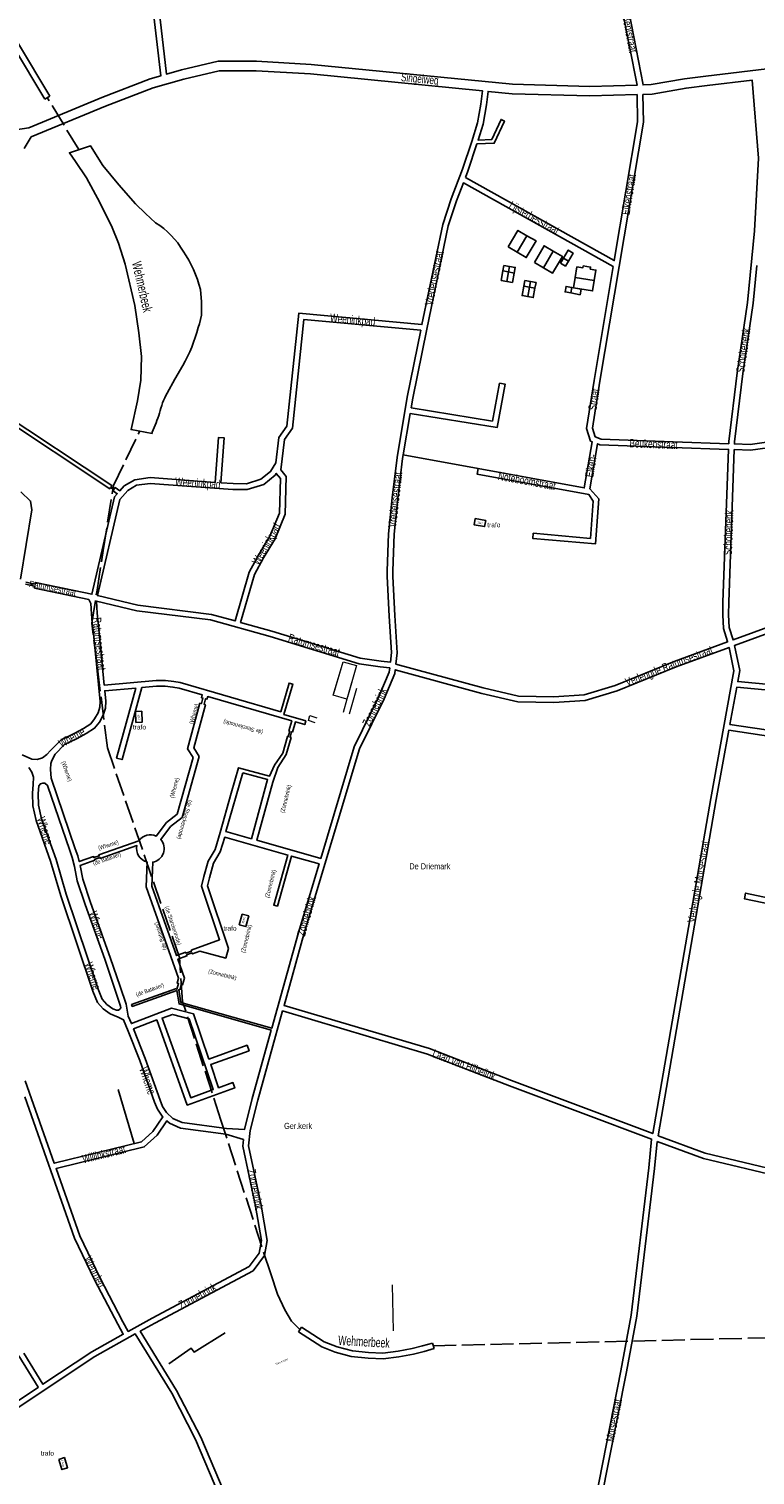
# Model space of a CAD drawing. Extents: x 240000 to 254380, y 435016 to 451025.
# Tile 20 of 35: x 246668 to 247049, y 443035 to 443795. Entities that reach past the tile are written whole.
import ezdxf
from ezdxf.enums import TextEntityAlignment as Align

# ---------------------------------------------------------------- set-up
doc = ezdxf.new("R2010")
doc.units = 0
doc.header["$MEASUREMENT"] = 0
doc.linetypes.add('ACAD_ISO02W100', pattern=[15, 12, -3])
for name, color, linetype in [('BOU-G01TRF', 254, 'Continuous'), ('BOU-G03TRF_code 300_betreedbaar', 254, 'Continuous'), ('BOU-H01IA', 254, 'Continuous'), ('DUI-T02LE', 254, 'ACAD_ISO02W100'), ('LIJ-H02ASIN', 254, 'Continuous'), ('SEM-G01TRF', 254, 'Continuous'), ('SEM-H01FA', 254, 'Continuous'), ('SEM-H03ST', 250, 'Continuous'), ('SEM-H03WA', 254, 'Continuous'), ('VER-H01KV', 254, 'Continuous'), ('WAT-H01IT', 254, 'Continuous')]:
    doc.layers.add(name, color=color, linetype=linetype)
for name, color, linetype, lineweight in [('G_PLNPND', 254, 'Continuous', 18), ('G_PLNWOZ', 254, 'Continuous', 18), ('SEM-H03HN_Trafo_betreedbaar', 254, 'Continuous', 0)]:
    doc.layers.add(name, color=color, linetype=linetype, lineweight=lineweight)

msp = doc.modelspace()

# ---------------------------------------------------------------- linework, layer by layer
at = {"layer": 'BOU-G01TRF'}
msp.add_lwpolyline([(246741.1, 443093.83), (246752.92, 443101.99), (246754.46, 443099.98), (246770.78, 443110.13)], dxfattribs=at)
at = {"layer": 'BOU-G03TRF_code 300_betreedbaar'}
for points in [[(246901.95, 443537.5), (246907.54, 443536.53), (246906.94, 443533.34), (246901.43, 443534.31)], [(246723.84, 443430.55), (246727.19, 443430.68), (246726.96, 443436.36), (246723.61, 443436.23)], [(246779.64, 443329.88), (246778.15, 443324.33), (246781.52, 443323.42), (246783.09, 443328.95)], [(246683.37, 443043.6), (246685.04, 443038.32), (246688.01, 443039.26), (246686.34, 443044.54)]]:
    msp.add_lwpolyline(points, close=True, dxfattribs=at)
at = {"layer": 'BOU-H01IA'}
for points in [[(246919.26, 443680.15), (246924.05, 443677.34), (246929.16, 443686.06), (246924.37, 443688.87)], [(246933.06, 443672.06), (246937.85, 443669.25), (246942.96, 443677.97), (246938.17, 443680.78)], [(246946.75, 443671.59), (246949.34, 443670.07), (246950.86, 443672.66), (246953.39, 443676.97), (246950.8, 443678.49), (246948.27, 443674.18)], [(246958.6, 443670.24), (246958.42, 443669.15), (246955.39, 443669.65), (246954.49, 443664.18), (246964.46, 443662.53), (246965.37, 443668), (246962.37, 443668.5), (246962.55, 443669.58)], [(246927.98, 443662.5), (246930.93, 443661.96), (246930.4, 443659.01), (246929.52, 443654.09), (246926.56, 443654.62), (246927.45, 443659.54)], [(246957, 443655.09), (246952.08, 443655.98), (246949.13, 443656.51), (246949.66, 443659.46), (246952.62, 443658.93), (246957.54, 443658.04)]]:
    msp.add_lwpolyline(points, close=True, dxfattribs=at)
for points in [[(246924.05, 443677.34), (246928.79, 443674.56), (246933.9, 443683.28), (246929.16, 443686.06)], [(246937.85, 443669.25), (246942.59, 443666.47), (246947.71, 443675.19), (246942.96, 443677.97)], [(246918.58, 443662.09), (246915.63, 443662.62), (246916.52, 443667.54), (246917.05, 443670.49)], [(246917.05, 443670.49), (246920, 443669.96), (246922.95, 443669.43), (246922.42, 443666.47), (246921.53, 443661.55), (246918.58, 443662.09), (246919.47, 443667.01), (246920, 443669.96)], [(246948.27, 443674.18), (246950.86, 443672.66)], [(246916.52, 443667.54), (246919.47, 443667.01), (246922.42, 443666.47)], [(246930.93, 443661.96), (246933.89, 443661.43), (246933.35, 443658.48), (246932.47, 443653.56), (246929.52, 443654.09)], [(246954.49, 443664.18), (246953.59, 443658.75), (246963.56, 443657.1), (246964.46, 443662.53)], [(246927.45, 443659.54), (246930.4, 443659.01), (246933.35, 443658.48)], [(246952.62, 443658.93), (246952.08, 443655.98)]]:
    msp.add_lwpolyline(points, dxfattribs=at)
at = {"layer": 'DUI-T02LE'}
for points in [[(246693.96, 443731.27), (246677.34, 443758.58)], [(246712.06, 443554.94), (246725.89, 443583.46)], [(246706.74, 443520.87), (246712.06, 443554.94)], [(246703.48, 443500), (246706.74, 443520.87)], [(246700.77, 443482.68), (246703.48, 443500)], [(246708.92, 443417.14), (246700.77, 443482.68)], [(246746.78, 443307.04), (246708.92, 443417.14)], [(246748.35, 443284.05), (246746.78, 443307.04)], [(246768.49, 443221.78), (246748.35, 443284.05)], [(246794.64, 443140.96), (246768.49, 443221.78)], [(246798.21, 443130.39), (246794.64, 443140.96)], [(246802.06, 443122.11), (246798.21, 443130.39)], [(246805.64, 443116.11), (246802.06, 443122.11)], [(246809.97, 443111.85), (246805.64, 443116.11)], [(246880.03, 443103.24), (247056.65, 443107.5)]]:
    msp.add_lwpolyline(points, dxfattribs=at)
at = {"layer": 'G_PLNPND', "linetype": 'Continuous', "flags": 128}
msp.add_lwpolyline([(246832.6, 443462.4), (246839.6, 443460.35), (246834.63, 443442.74), (246827.45, 443444.84)], close=True, dxfattribs=at)
for points in [[(246827.7, 443445.69), (246832.6, 443462.4), (246839.6, 443460.35), (246834.91, 443443.72)], [(246839.61, 443448.3), (246835.8, 443434.79)], [(246834.63, 443442.74), (246832.65, 443435.7)], [(246818.04, 443430.4), (246814.44, 443431.52), (246815.23, 443434.1), (246818.8, 443433)]]:
    msp.add_lwpolyline(points, dxfattribs=at)
at = {"layer": 'G_PLNWOZ', "linetype": 'Continuous'}
msp.add_line((246858.46, 443135.2), (246858.93, 443111.06), dxfattribs=at)
at = {"layer": 'LIJ-H02ASIN'}
msp.add_lwpolyline([(246722.93, 443209.45), (246714.6, 443237.77)], dxfattribs=at)
at = {"layer": 'VER-H01KV'}
for points in [[(247214.12, 443945.08), (247207.53, 443942.16), (247190.3, 443932.67), (247098.22, 443868.24), (247079.53, 443858.22), (247058.19, 443849.78), (247016.54, 443840.41), (247009.8, 443839.19), (246991.24, 443835.95), (246985.1, 443831.24), (246981.34, 443824.36), (246980.27, 443815.77), (246990.07, 443765.23), (246994.33, 443765.36), (247011.91, 443768.49), (247023.06, 443769.87), (247204.96, 443791.6), (247247.39, 443796.17), (247245.88, 443811.46), (247240.47, 443849.35), (247215.59, 443937.44)], [(246767.92, 443847.22), (246804.8, 443846.94), (246804.79, 443810.38), (246806.79, 443810.38), (246806.8, 443846.93), (246873.11, 443846.43), (246873.19, 443825.64), (246922.09, 443825.15), (246922.52, 443805.16), (246978.89, 443805.74), (246987.03, 443765.14), (246962.06, 443764.4), (246921.61, 443765.6), (246815.9, 443775.95), (246787.24, 443777.64), (246767.01, 443777.64), (246747.75, 443773.06), (246739.93, 443770.88), (246735.51, 443808.78), (246737.12, 443817.43), (246742.76, 443824.28), (246752.65, 443830.8), (246763.19, 443840.14), (246767.92, 443847.22)], [(246989.93, 443760.23), (246994.85, 443760.37), (247012.65, 443763.54), (247023.67, 443764.9), (247047.31, 443767.73), (247050.59, 443726.84), (247048.56, 443688.59), (247044.93, 443651.07), (247039.5, 443614.13), (247035.07, 443578), (247035.03, 443576.85), (247005.89, 443577.86), (246968.08, 443579.3), (246964.95, 443580.5), (246963.51, 443585.08), (246967.36, 443609.63), (246990.24, 443745.62)], [(246896.85, 443716.58), (246898.12, 443719.94), (246902.88, 443734.21), (246912, 443734.56), (246917.34, 443746.24), (246915.52, 443747.07), (246910.69, 443736.51), (246903.52, 443736.24), (246906.09, 443744.57), (246907.93, 443754.69), (246908.7, 443761.84), (246921.29, 443760.61), (246962.06, 443759.4), (246986.93, 443760.14), (246987.23, 443745.84), (246974.98, 443672.98)], [(246841.66, 443464.22), (246795.15, 443478.51), (246778.83, 443483.03), (246786.14, 443508.22), (246790.92, 443516.89), (246796.93, 443526.9), (246802.22, 443539.81), (246802.79, 443559.6), (246799.95, 443563.05), (246801.81, 443579.02), (246806.06, 443584.99), (246812, 443642.05), (246873.4, 443636.4), (246866.3, 443601.25), (246860.93, 443569.58), (246858.42, 443548.47), (246856.46, 443529.5), (246855.72, 443510.09), (246855.74, 443507.09), (246856.81, 443486.4), (246858.09, 443467.21), (246857.45, 443462.11), (246852.54, 443462.73)], [(246724.95, 443492.16), (246703.7, 443497.15), (246715.39, 443547.54), (246719.67, 443552.31), (246724.28, 443555.02), (246731.41, 443556.04), (246774.74, 443552.89), (246782.34, 443552.8), (246790.97, 443555.48), (246796.91, 443560.25), (246797.53, 443561.28), (246799.76, 443558.57), (246799.24, 443540.44), (246794.24, 443528.25), (246788.32, 443518.39), (246783.35, 443509.37), (246775.94, 443483.83), (246763.57, 443487.25)], [(246806.12, 443425.49), (246805.63, 443425.62), (246804.83, 443422.73), (246805.31, 443422.6), (246802.79, 443413.61), (246798.39, 443406.93), (246795.73, 443399.08), (246787.36, 443368.63), (246820.89, 443359.14), (246838.46, 443417.73), (246851.48, 443444.17), (246856.81, 443456.97), (246857.08, 443459.14), (246852.14, 443459.76), (246841.01, 443461.28), (246794.3, 443475.63), (246762.97, 443484.31), (246724.41, 443489.2), (246703.15, 443494.19), (246703.63, 443487.85), (246704.01, 443482.91), (246704.41, 443479.27), (246707.26, 443450.16), (246734.55, 443452.5), (246739.36, 443452.55), (246743.78, 443452.01), (246747.2, 443451.41), (246799.91, 443436.17), (246804.26, 443451.2), (246806.18, 443450.64), (246801.55, 443434.65), (246813.02, 443431.33), (246812.47, 443429.41), (246807.61, 443430.82)], [(247025.57, 443390.62), (247037.74, 443457.68), (247035.24, 443469.88), (247007.47, 443459.72), (246976.45, 443447.1), (246959.77, 443442.05), (246943.29, 443440.96), (246924.29, 443441.39), (246905.37, 443445.74), (246859.99, 443458.19), (246859.74, 443456.19), (246854.21, 443442.93), (246841.26, 443416.62), (246812.11, 443319.42), (246801.65, 443281.93), (246877.94, 443259.28), (246920.97, 443242.6), (246995.16, 443214.71)], [(246791.36, 442974.21), (246778.03, 443007.84), (246757.96, 443055.36), (246745.27, 443079.87), (246726.2, 443110.93), (246733.85, 443115.22), (246785.43, 443142.61), (246791.35, 443150.75), (246792.86, 443158.57), (246789.56, 443177.08), (246783.03, 443208.24), (246783.81, 443216.3), (246787.8, 443232.26), (246800.85, 443279.04), (246876.97, 443256.44), (246919.9, 443239.79), (246994.52, 443211.75), (246993.09, 443196.68), (246983.8, 443119.33), (246978.45, 443090.1), (246965.03, 443022.33), (246961.69, 443006.58), (246947.5, 442937.11), (246943.93, 442937.72)], [(246751.85, 443274.96), (246743.05, 443277.26), (246737.65, 443275.32), (246752.67, 443233.49), (246764.49, 443237.74)], [(246997.42, 443210.59), (246996.07, 443196.36), (246986.77, 443118.88), (246981.4, 443089.54), (246967.97, 443021.73), (246964.62, 443005.95), (246950.46, 442936.61), (246960.15, 442934.97), (247007.9, 442935.89), (247011.34, 442935.62), (247049.67, 442928.43), (247056.99, 442948.01), (247067.6, 442966.12), (247105.91, 443006.99), (247163.42, 443066.2), (247171.56, 443079.23), (247178.35, 443100.67), (247196.01, 443161.21), (247197.15, 443164.55), (247136.7, 443180.93), (247113.56, 443184.72), (247062.98, 443191.72), (247021.74, 443201.55)], [(246618.55, 442947.51), (246621.35, 442980.86), (246614.62, 443004.72), (246610.58, 443020.38), (246605.21, 443033.16), (246702.4, 443097.59), (246723.58, 443109.46), (246742.66, 443078.4), (246755.24, 443054.08), (246775.26, 443006.67), (246776.74, 443002.95), (246748.67, 442987.89), (246739.18, 442984.22), (246711.94, 442974.43), (246681.64, 442961.28)]]:
    msp.add_lwpolyline(points, close=True, dxfattribs=at)
for points in [[(246572.34, 443813.69), (246575.07, 443796.7), (246576.33, 443785.79), (246578.41, 443772.37), (246584.21, 443761.42, -0.584519), (246610.15, 443744.52), (246623.1, 443742.05), (246635.26, 443740.15), (246651.08, 443740.22), (246667.65, 443742.65), (246706.09, 443758.62), (246731.37, 443768.49), (246737, 443770.06), (246732.48, 443808.89), (246733.86, 443816.3), (246636.19, 443838.28), (246636.47, 443839.5), (246617.35, 443844.97), (246617.5, 443843.73), (246570, 443837.74), (246572.34, 443813.64)], [(246736.93, 443287.89), (246744.72, 443290.7), (246745.45, 443290.5), (246746.25, 443293.39), (246745.53, 443293.59), (246746.26, 443296.22), (246729.29, 443344.18), (246729.74, 443357.29, -0.407065), (246724.43, 443365.88), (246705.16, 443359.16), (246705, 443359.63), (246702.17, 443358.64), (246702.33, 443358.17), (246694.66, 443355.5), (246696.01, 443348.16), (246700.06, 443336), (246710.37, 443307.17), (246715.58, 443291.98), (246718.7, 443282.55), (246719.83, 443276.25), (246721.5, 443272.41), (246742.56, 443280.49), (246754.17, 443277.46), (246762.2, 443253.82), (246782.27, 443261.02), (246783.28, 443258.2), (246763.16, 443250.98), (246767.31, 443238.75), (246774.78, 443241.43), (246775.79, 443238.61), (246750.86, 443229.66), (246734.83, 443274.31), (246722.69, 443269.65), (246728.7, 443254.01), (246736.54, 443232.3), (246737.84, 443228.94), (246740.01, 443225.78), (246743.22, 443222.62), (246748.12, 443220.48), (246771.43, 443217.39), (246780.85, 443216.81), (246784.9, 443233.02), (246794.95, 443269.04), (246746.53, 443282.72), (246745.4, 443289.88), (246721.97, 443281.42), (246721.63, 443282.36), (246744.72, 443290.7)]]:
    msp.add_lwpolyline(points, format="xyb", dxfattribs=at)
for points in [[(246665.27, 443731.85), (246668.95, 443737.91), (246668.95, 443737.91), (246707.91, 443753.97), (246732.96, 443763.74), (246749, 443768.22), (246767.6, 443772.64), (246787.09, 443772.64), (246815.51, 443770.97), (246905.72, 443762.13), (246904.96, 443755.12), (246903.17, 443745.28), (246900.13, 443735.44), (246895.3, 443720.95), (246889.39, 443705.38), (246884.92, 443691.96), (246874.01, 443639.35), (246809.33, 443645.31), (246803.16, 443586.09), (246798.92, 443580.14), (246797.38, 443566.89), (246794.61, 443562.25), (246789.53, 443558.18), (246781.9, 443555.8), (246774.87, 443555.89), (246768.51, 443556.35), (246770.25, 443579.92), (246767.26, 443580.14), (246765.52, 443556.57), (246731.31, 443559.06), (246723.27, 443557.91), (246717.75, 443554.66), (246715.48, 443552.13), (246712.97, 443553.78), (246712.56, 443553.16), (246710.89, 443554.26), (246711.31, 443554.88), (246652.48, 443593.77)], [(246864.22, 443571.04), (246867.9, 443592.74), (246913.45, 443585.29), (246917.76, 443608.03), (246914.81, 443608.59), (246911.05, 443588.73), (246868.4, 443595.7), (246869.25, 443600.7), (246876.58, 443636.97), (246887.82, 443691.18), (246892.22, 443704.38), (246895.77, 443713.75), (246974.45, 443669.84), (246964.4, 443610.11), (246960.43, 443584.85), (246962.53, 443578.22), (246963.34, 443577.91), (246959.2, 443553.66), (246903.47, 443563.86)], [(247049.81, 443670.34), (247047.91, 443650.71), (247042.48, 443613.73), (247038.06, 443577.77), (247038.03, 443576.74), (247046.28, 443576.46), (247079.74, 443581.12)], [(246651.08, 443592.3), (246710.2, 443553.22), (246710.62, 443553.84), (246712.29, 443552.74), (246711.87, 443552.11), (246714.13, 443550.62), (246712.64, 443548.96), (246700.78, 443497.84), (246672.03, 443503.89), (246671.21, 443504.06), (246671.05, 443503.07), (246666.15, 443504.11)], [(247080.88, 443578.25), (247046.43, 443573.45), (247037.92, 443573.75), (247035.01, 443493.62), (247034.87, 443487.08), (247035.26, 443480.4), (247037.3, 443473.83), (247083.36, 443490.7)], [(246903.47, 443563.86), (246902.93, 443560.91), (246961.65, 443550.16), (246963.95, 443546.6), (246962.45, 443527.12), (246932.47, 443529.87), (246932.22, 443527.12), (246965.2, 443524.37), (246966.95, 443547.85), (246962.2, 443553.1), (246966.2, 443576.81), (246967.47, 443576.32), (247005.79, 443574.86), (247034.92, 443573.85), (247032.01, 443493.73), (247031.87, 443487.02), (247032.29, 443479.86), (247034.43, 443472.94), (247034.48, 443472.8), (247006.39, 443462.51), (246975.45, 443449.93), (246959.23, 443445.03), (246943.23, 443443.96), (246924.66, 443444.39), (246906.1, 443448.65), (246860.36, 443461.2), (246861.1, 443467.12), (246859.81, 443486.58), (246858.74, 443507.18), (246858.72, 443510.05), (246859.45, 443529.29), (246861.41, 443548.14), (246863.9, 443569.15), (246864.22, 443571.04)], [(246903.47, 443563.86), (246864.22, 443571.04)], [(246663.37, 443505.71), (246669.25, 443542.07), (246668.61, 443546.76), (246663.49, 443551.67)], [(246664.15, 443413.6), (246669.18, 443411.29), (246672.1, 443410.98), (246674.95, 443411.99), (246677.09, 443413.67), (246679, 443415.73), (246684.71, 443421.4), (246691.75, 443424.86), (246696.36, 443427.33), (246700.18, 443429.73), (246702.21, 443432.38), (246704.01, 443435.49), (246704.97, 443438.6), (246705.08, 443441.56), (246701.42, 443478.96), (246701.02, 443482.63), (246700.63, 443487.62), (246700.23, 443493.03), (246699.17, 443495.11), (246670.73, 443501.1), (246670.89, 443502.09), (246665.99, 443503.12)], [(247169.39, 443439.71), (247039.75, 443451.94), (247040.8, 443457.72), (247038.09, 443470.93), (247084.39, 443487.88)], [(247104.64, 443419.26), (247035.66, 443429.44), (247039.21, 443448.98), (247168.94, 443436.74)], [(247028.52, 443390.09), (247035.13, 443426.49), (247083.48, 443419.17)], [(246665.84, 443242.41), (246681.03, 443199.13), (246726.87, 443210.42), (246732.84, 443215.75), (246738.03, 443223.52), (246737.7, 443223.85), (246735.17, 443227.53), (246733.73, 443231.25), (246725.89, 443252.96), (246719.91, 443268.53), (246717.39, 443274.34), (246714.51, 443275.76), (246710.36, 443277.55), (246706.64, 443280.23), (246703.68, 443283.56), (246701.28, 443289.52), (246684.48, 443339.44), (246679.15, 443357.61), (246671.54, 443379.09), (246669.84, 443386.74), (246669.65, 443393.35), (246669.98, 443397.87), (246670.08, 443401.83), (246669.3, 443404.38), (246667.67, 443406.8)], [(246780.08, 443404.03), (246793, 443400.48), (246784.48, 443369.45), (246771.12, 443373.23), (246780.08, 443404.03)], [(246715.86, 443281.61), (246715.97, 443280.67), (246715.45, 443279.93), (246714.76, 443279.49), (246713.63, 443279.4), (246711.85, 443280.17), (246708.66, 443282.47), (246706.26, 443285.17), (246704.09, 443290.56), (246687.34, 443340.34), (246682, 443358.54), (246674.42, 443379.92), (246672.83, 443387.11), (246672.65, 443393.28), (246672.95, 443397.29), (246673.81, 443398.27), (246675.12, 443398.68), (246676.06, 443398.6), (246677.53, 443397.5), (246689.16, 443363.27), (246690.47, 443359.66), (246691.71, 443354.96), (246693.09, 443347.41), (246697.23, 443335.02), (246707.54, 443306.18), (246712.74, 443291.02), (246715.86, 443281.61)], [(247063.54, 443194.68), (247022.61, 443204.43), (246998.01, 443213.57), (247028.52, 443390.09)], [(246746.89, 443290.08), (246746.36, 443290.23), (246747.42, 443283.51), (246795.21, 443270), (246809.23, 443320.26), (246820.03, 443356.27), (246805.56, 443360.36), (246798.12, 443334.07), (246796.2, 443334.61), (246803.64, 443360.91), (246770.54, 443370.27), (246768.19, 443362.58), (246764.61, 443356.57), (246762.45, 443348.88), (246761.44, 443344.66), (246772.46, 443311.92), (246771.06, 443306.77), (246757.51, 443310.49), (246753.51, 443309.02), (246753.34, 443309.49), (246750.52, 443308.45), (246750.7, 443307.98), (246745.91, 443306.21), (246749.4, 443296.32), (246748.42, 443292.78), (246747.7, 443292.99), (246746.89, 443290.08)], [(247068.72, 443335.7), (247043.87, 443340.92), (247043.26, 443337.99), (247071.13, 443332.13)], [(246665.63, 443233.96), (246691.66, 443159.79), (246702.21, 443137.84), (246714.39, 443114.54), (246717.29, 443109.37), (246700.83, 443100.15), (246675.11, 443083.1), (246665.15, 443099.35)], [(246780.34, 443211.64), (246780, 443208.07), (246786.61, 443176.5), (246789.81, 443158.59), (246788.53, 443151.98), (246783.41, 443144.94), (246732.41, 443117.85), (246719.91, 443110.84), (246717.05, 443115.93), (246704.89, 443139.18), (246694.43, 443160.94), (246682.03, 443196.28), (246728.31, 443207.68), (246735.12, 443213.77), (246740.2, 443221.38), (246741.5, 443220.1), (246747.3, 443217.56), (246771.04, 443214.42), (246780.34, 443211.64)], [(246662.51, 443097.92), (246672.55, 443081.53), (246672.61, 443081.44), (246604.02, 443035.98)]]:
    msp.add_lwpolyline(points, dxfattribs=at)
for points in [[(246757.51, 443440.62), (246758.24, 443440.42), (246759.03, 443443.32), (246758.31, 443443.52), (246758.7, 443444.96), (246746.52, 443448.49), (246743.34, 443449.04), (246739.19, 443449.55), (246734.7, 443449.5), (246727.03, 443448.85), (246716.63, 443411.04), (246713.74, 443411.83), (246723.84, 443448.57), (246707.55, 443447.18), (246708.09, 443441.65), (246707.96, 443438.09), (246706.78, 443434.28), (246704.71, 443430.71), (246702.23, 443427.48), (246697.85, 443424.72), (246693.08, 443422.17), (246686.48, 443418.92), (246681.45, 443413.94), (246679.69, 443410.5), (246679.21, 443408.94), (246679.08, 443405.77), (246679.43, 443401.22), (246692, 443364.23), (246693.34, 443360.56), (246694.16, 443357.44), (246701.67, 443360.06), (246701.84, 443359.59), (246704.67, 443360.57), (246704.5, 443361.05), (246725.51, 443368.37, -0.367838), (246734.54, 443370.85), (246739.97, 443378.06), (246745.54, 443382.43), (246753.91, 443412.18), (246750.97, 443416.74)], [(246752.82, 443310.89), (246752.99, 443310.42), (246750.18, 443309.38), (246750.01, 443309.85), (246745.24, 443308.09), (246732.31, 443344.64), (246732.74, 443357.19, 0.583332), (246736.94, 443369.05), (246742.13, 443375.94), (246748.16, 443380.67), (246757.17, 443412.66), (246754.22, 443417.24), (246760.41, 443439.83), (246759.68, 443440.03), (246760.48, 443442.92), (246761.2, 443442.72), (246761.59, 443444.13), (246805.69, 443431.37), (246804.19, 443426.03), (246804.67, 443425.89), (246803.86, 443423), (246803.38, 443423.14), (246800.95, 443414.45), (246796.71, 443408.02), (246793.99, 443402.29), (246777.75, 443406.74), (246773.88, 443393.47), (246768.14, 443372.69), (246765.43, 443363.81), (246761.83, 443357.76), (246759.55, 443349.63), (246758.32, 443344.52), (246767.78, 443316.42)]]:
    msp.add_lwpolyline(points, format="xyb", close=True, dxfattribs=at)
at = {"layer": 'WAT-H01IT'}
for points in [[(246676.06, 443757.81), (246627.63, 443838.63)], [(246678.63, 443759.35), (246630.2, 443840.18)], [(246676.06, 443757.81), (246678.63, 443759.35)], [(246809.16, 443110.59), (246810.78, 443113.11)], [(246809.16, 443110.59), (246821.4, 443102.72)], [(246810.78, 443113.11), (246822.78, 443105.4)], [(246821.4, 443102.72), (246828.54, 443099.84)], [(246822.78, 443105.4), (246829.49, 443102.69)], [(246828.54, 443099.84), (246836.95, 443097.58)], [(246829.49, 443102.69), (246837.5, 443100.54)], [(246837.5, 443100.54), (246845.92, 443099.69)], [(246845.92, 443099.69), (246853.5, 443099.4)], [(246853.5, 443099.4), (246861.5, 443100.4)], [(246861.5, 443100.4), (246868.93, 443101.83)], [(246861.97, 443097.44), (246869.59, 443098.9)], [(246868.93, 443101.83), (246874.35, 443103.26)], [(246869.59, 443098.9), (246875.13, 443100.36)], [(246874.35, 443103.26), (246879.64, 443104.69)], [(246875.13, 443100.36), (246880.42, 443101.79)], [(246879.64, 443104.69), (246880.42, 443101.79)], [(246836.95, 443097.58), (246845.72, 443096.69)], [(246845.72, 443096.69), (246853.63, 443096.4)], [(246853.63, 443096.4), (246861.97, 443097.44)]]:
    msp.add_lwpolyline(points, dxfattribs=at)
msp.add_lwpolyline([(246732.35, 443582.29), (246721.37, 443584.28), (246724.68, 443599.3), (246726.46, 443610.14), (246726.83, 443622.6), (246725.41, 443635.14), (246723.3, 443649.37), (246718.23, 443671.08), (246714.7, 443682.18), (246711.43, 443690.42), (246704.9, 443703.45), (246697.9, 443716.44), (246692.27, 443724.98), (246689.02, 443729.61), (246699.98, 443733.3), (246706.49, 443722.87), (246714.92, 443712.69), (246723.76, 443702.87), (246728.89, 443697.75), (246734.26, 443692.87, -0.120762), (246748.76, 443677.87, -0.083276), (246757.76, 443657.87), (246758.35, 443651.39), (246758.35, 443644.37), (246757.29, 443639.81), (246756.51, 443637.87, -0.064698), (246748.51, 443617.87), (246744.33, 443610.66), (246740.29, 443603.37, 0.06932), (246736.26, 443592.87, -0.026473), (246732.46, 443582.87), (246732.35, 443582.29)], format="xyb", dxfattribs=at)

# ---------------------------------------------------------------- texts
at = {"layer": 'SEM-G01TRF'}
for p in [(246908.3, 443533), (246722.3, 443426.83), (246769.82, 443321.23), (246673.96, 443045.63)]:
    msp.add_text('trafo', height=2.5, dxfattribs=at).set_placement(p)
at = {"layer": 'SEM-H01FA', "width": 0.75}
for s, p in [('De Driemark', (246867.42, 443355)), ('Ger.kerk', (246801.66, 443218.71))]:
    msp.add_text(s, height=3.2, dxfattribs=at).set_placement(p, align=Align.MIDDLE_LEFT)
at = {"layer": 'SEM-H01FA'}
msp.add_text('"Den Koem"', height=1, rotation=23.4461, dxfattribs=at).set_placement((246797.21, 443093.01))
at = {"layer": 'SEM-H03HN_Trafo_betreedbaar', "width": 0.631579}
for s, rotation, p in [('4 N01', 168.31722, (246904.55, 443535.26)), ('2 N01', 111.55226, (246725.41, 443433.25)), ('28 N01', 75.38401, (246780.51, 443326.79))]:
    msp.add_text(s, height=1, rotation=rotation, dxfattribs=at).set_placement(p, align=Align.MIDDLE)
at = {"layer": 'SEM-H03HN_Trafo_betreedbaar'}
msp.add_text('1 N01', height=1, rotation=271.29286, dxfattribs=at).set_placement((246685, 443043.33))
at = {"layer": 'SEM-H03ST', "width": 0.727273}
for s, height, rotation, p in [('Weth. Bentstraat', 4.4, 280.94756, (246982.08, 443798.03)), ('Singelweg', 4.4, 354.40812, (246872.87, 443767.9)), ('Eikenstraat', 4.4, 80.63388, (246982.45, 443707.68)), ('Lijsterbesstraat', 4.4, 330.8355, (246932.69, 443695)), ('Vredensestraat', 4.4, 78.28695, (246880.37, 443663.75)), ('Weeninkpad', 4.4, 354.73342, (246837.64, 443641.4)), ('Scholtenenk', 4.4, 81.64566, (247042.64, 443625.88)), ('Straat', 4.4, 80.82528, (246964.3, 443600.06)), ('Beukenstraat', 4.4, 357.87177, (246995.58, 443576.77)), ('Eiken-', 4.4, 80.46677, (246962.67, 443565.33)), ('Vredensestraat', 4.4, 83.6199, (246859.84, 443547.44)), ('Noteboomstraat', 4.4, 349.63155, (246929.12, 443557.44)), ('Weeninkpad', 4.4, 356.3539, (246756.34, 443555.73)), ('Scholtenenk', 4.4, 87.92073, (247034.85, 443530.15)), ('Weeninkpad', 4.4, 60.0417, (246792.83, 443523.96)), ('Ratumsestraat', 3.3, 348.8431, (246680.2, 443500.96)), ('Ratumsestraat', 4.4, 275.5904, (246704.75, 443471.82)), ('Ratumsestraat', 4.4, 343.58591, (246817.4, 443471.13)), ('Verlengde Ratumsestraat', 4.4, 21.2094, (247003.87, 443459.73)), ('Zonnebrink', 4.4, 64.13694, (246849.11, 443438.81)), ('(Wheme)', 2.2, 74.90469, (246754.56, 443434.93)), ('Wheme', 4.4, 29.38811, (246690.22, 443422.75)), ('(de Starckenrode)', 2.2, 164.51349, (246780.23, 443428.32)), ('(Wheme)', 2.2, 289.37188, (246687.35, 443404.79)), ('(Wheme)', 2.2, 74.90469, (246744.35, 443396.18)), ('(Zonnebrink)', 2.2, 75.84991, (246802.79, 443390.34)), ('(de Starckenrode)', 2.2, 254.1236, (246749.25, 443379.6)), ('Wheme', 4.4, 288.15624, (246676.36, 443373.77)), ('(Wheme)', 2.2, 18.2916, (246709.49, 443365.86)), ('Verlengde Morsestraat', 4.4, 80.11107, (247019.62, 443346.77)), ('(de Batavier)', 2.2, 19.01961, (246708.76, 443358.72)), ('(Zonnebrink)', 2.2, 75.84991, (246794.79, 443345.85)), ('Zonnebrink', 4.4, 73.80351, (246813.36, 443328.86)), ('Wheme', 4.4, 288.15624, (246703.68, 443324.23)), ('(de Starckenrode)', 2.2, 288.67543, (246743.22, 443323.75)), ('(de Batavier)', 2.2, 108.55095, (246737.04, 443318.36)), ('(Zonnebrink)', 2.2, 75.84991, (246782.14, 443316.94)), ('Wheme', 4.4, 288.15624, (246701.37, 443297.45)), ('(Zonnebrink)', 2.2, 345.67775, (246769.28, 443297.88)), ('(de Batavier)', 2.2, 20.05027, (246731.31, 443289.96)), ('Laan van Hilbelink', 4.4, 338.93604, (246896.17, 443250.86)), ('Wheme', 4.4, 288.67077, (246730.1, 443242.43)), ('Willinkstraat', 4.4, 13.83489, (246707.05, 443204.01)), ('Zonnebrink', 4.4, 281.14407, (246786.62, 443185.43)), ('Weurden', 4.4, 296.57475, (246702.34, 443142.18)), ('Zonnebrink', 4.4, 28.37268, (246756.18, 443129.46)), ('Morsestraat', 4.4, 78.80166, (246974.77, 443064.08))]:
    msp.add_text(s, height=height, rotation=rotation, dxfattribs=at).set_placement(p, align=Align.MIDDLE)
at = {"layer": 'SEM-H03WA', "width": 0.68}
for rotation, p in [(283.05983, (246724.16, 443672.4)), (356.81178, (246830.11, 443106.19))]:
    msp.add_text('Wehmerbeek', height=5, rotation=rotation, dxfattribs=at).set_placement(p, align=Align.MIDDLE_LEFT)

doc.saveas('drawing.dxf')
